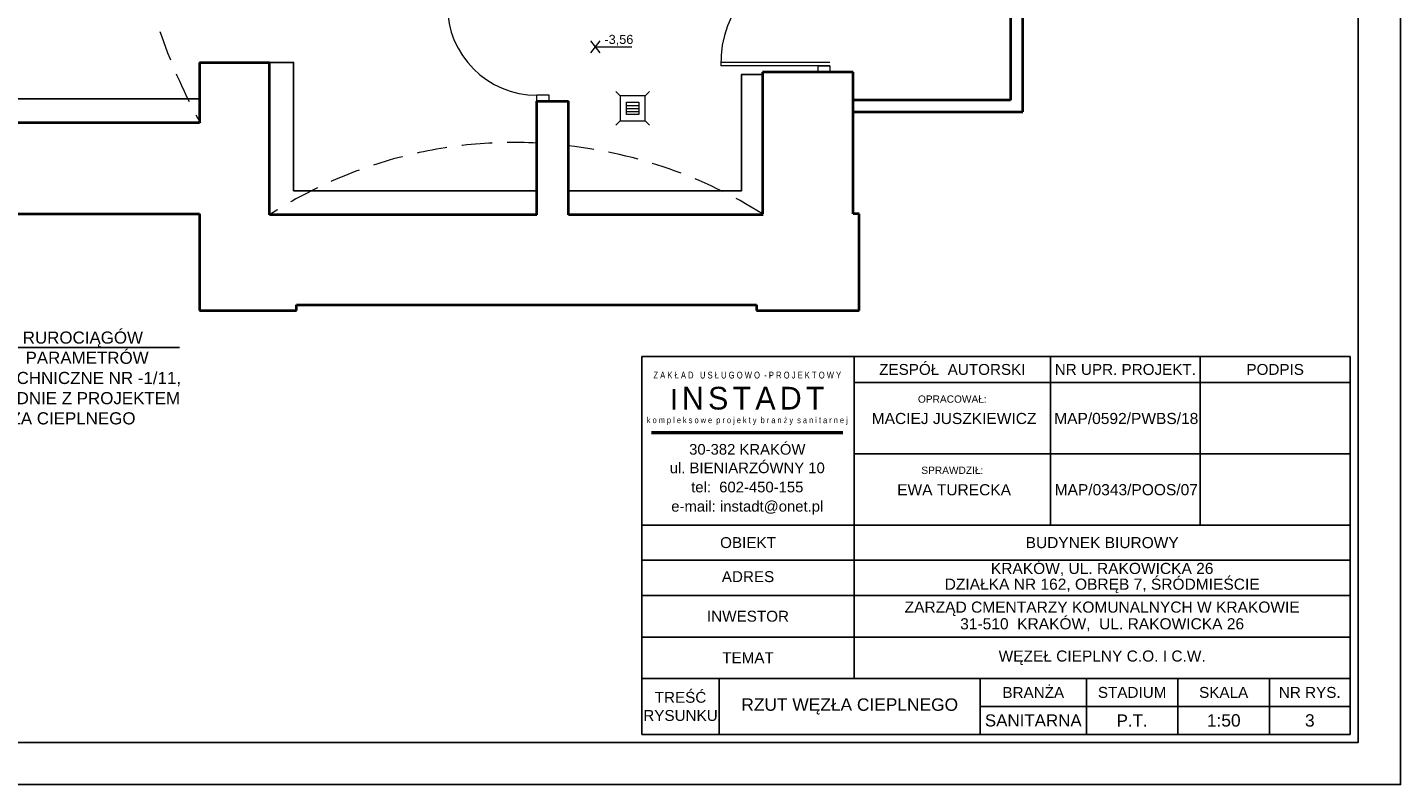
# Model space of a CAD drawing. Header units: millimetres. Extents: x -368 to 1732, y 4913 to 6398.
# Tile 2 of 24: x 598 to 1732, y 4913 to 5538. Entities that reach past the tile are written whole.
import ezdxf
from ezdxf.enums import TextEntityAlignment as Align
from ezdxf.lldxf.tags import DXFTag

# ---------------------------------------------------------------- set-up
doc = ezdxf.new("R2010")
doc.units = ezdxf.units.MM
doc.linetypes.add('DASHED', pattern=[0.75, 0.5, -0.25])
for name, color, linetype in [('-- Budynek', 7, 'Continuous'), ('-- Profil_Opis', 11, 'Continuous'), ('-- RAMKA', 11, 'Continuous'), ('-- węzeł', 11, 'Continuous'), ('TABELKA_T$0$-- RAMKA', 11, 'Continuous')]:
    doc.layers.add(name, color=color, linetype=linetype)
for name, color, linetype, lineweight in [('-- istn. instalacja', 11, 'Continuous', 5), ('_NOŚNE', 73, 'Continuous', 40), ('A30_DRZWI', 3, 'Continuous', 15), ('Dodatki', 11, 'Continuous', 9), ('OPISY', 1, 'Continuous', 9), ('PRZERYWANA', 50, 'DASHED', 15)]:
    doc.layers.add(name, color=color, linetype=linetype, lineweight=lineweight)
doc.styles.add('INSTADT', font='arial.ttf', dxfattribs={"width": 0.9})
doc.styles.get("Standard").update_dxf_attribs({"font": 'arial.ttf'})
doc.styles.add('TABELKA_T$0$ARIAL', font='arial.ttf')
doc.styles.add('TABELKA_T$0$ARIAL_INSTADT', font='arial.ttf')
doc.styles.add('TABELKA_T$0$ARIAL_MAC', font='arial.ttf', dxfattribs={"width": 0.8})
doc.styles.add('TABELKA_T$0$INSTADT_SANIT', font='CEBERTR.TTF')
tags = doc.linetypes.add('DASH', pattern=[15, 10, -5]).pattern_tags.tags
tags[6:7] = [DXFTag(74, 4), DXFTag(75, 0), DXFTag(340, '0'), DXFTag(46, 0.0), DXFTag(50, 0.0), DXFTag(44, 0.0), DXFTag(45, 0.0)]
tags[4:5] = [DXFTag(74, 4), DXFTag(75, 0), DXFTag(340, '0'), DXFTag(46, 0.0), DXFTag(50, 0.0), DXFTag(44, 0.0), DXFTag(45, 0.0)]

# ---------------------------------------------------------------- blocks, each defined once
blk = doc.blocks.new('*U5')
at = {"layer": '-- RAMKA', "color": 50}
blk.add_lwpolyline([(0, 2970), (4200, 2970), (4200, 0), (0, 0)], close=True, dxfattribs=at)
at = {"layer": '-- RAMKA', "color": 11}
blk.add_lwpolyline([(300, 69.4), (4130, 69.4), (4130, 2900), (300, 2900)], close=True, dxfattribs=at)
blk = doc.blocks.new('TABELKA_T')
at = {"layer": 'TABELKA_T$0$-- RAMKA', "ltscale": 0.1}
for p, q in [((-1183.3, 13.3), (-1183.3, 637.7)), ((-1183.3, 637.7), (-13.3, 637.7)), ((-832.3, 105.9), (-832.3, 637.7)), ((-508.3, 359.2), (-508.3, 637.7)), ((-260.8, 637.7), (-260.8, 359.2)), ((-13.3, 637.7), (-13.3, 13.3)), ((-832.3, 594.5), (-13.3, 594.5)), ((-850.9, 512.9), (-1167.1, 512.9)), ((-850.9, 510.4), (-1167.1, 510.4)), ((-13.3, 476.8), (-832.3, 476.8)), ((-1183.3, 359.2), (-13.3, 359.2)), ((-1183.3, 301), (-13.3, 301)), ((-1183.3, 242.7), (-13.3, 242.7)), ((-1183.3, 174.3), (-13.3, 174.3)), ((-1183.3, 105.9), (-13.3, 105.9)), ((-1055.4, 13.3), (-1055.4, 105.9)), ((-624.3, 13.3), (-624.3, 105.9)), ((-448.9, 13.3), (-448.9, 105.9)), ((-297.7, 13.3), (-297.7, 105.9)), ((-146.5, 13.3), (-146.5, 105.9)), ((-624.3, 59.6), (-13.3, 59.6)), ((-1183.3, 13.3), (-13.3, 13.3))]:
    blk.add_line(p, q, dxfattribs=at)
at = {"layer": 'TABELKA_T$0$-- RAMKA', "ltscale": 0.1, "style": 'TABELKA_T$0$ARIAL_INSTADT'}
for s, p in [('30-382 KRAKÓW', (-1009, 475.5)), ('ul. BIENIARZÓWNY 10', (-1009, 444.9)), ('tel:  602-450-155', (-1009, 413.2)), ('e-mail: instadt@onet.pl', (-1009, 381.4))]:
    blk.add_text(s, height=17.55, dxfattribs=at).set_placement(p, align=Align.CENTER)
at = {"layer": 'TABELKA_T$0$-- RAMKA', "ltscale": 0.1, "attachment_point": 5}
for s, insert, char_height, style in [('{\\fArial|b0|i0|c238|p34;Z A K Ł A D   U S Ł U G O W O  - P R O J E K T O W Y\\P\\P\\P\\P\\H0.8889x;k o m p l e k s o w e  p r o j e k t y  b r a n ż y  s a n i t a r n e j}', (-1009, 568.5), 11.25, 'TABELKA_T$0$ARIAL_MAC'), ('{\\W1;ZESPÓŁ  AUTORSKI}', (-670.3, 616.1), 18, 'TABELKA_T$0$ARIAL'), ('{\\fArial|b0|i0|c238|p34;\\W1;NR UPR. PROJEKT.}', (-384.5, 616.1), 18, 'TABELKA_T$0$ARIAL'), ('{\\fArial|b0|i0|c238|p34;\\W1;PODPIS}', (-137, 616.1), 18, 'TABELKA_T$0$ARIAL'), ('I{\\H0.5556x; \\H2x;N\\H0.5x; \\H2x;S\\H0.5x; \\H2x;T\\H0.5x; \\H2x;A\\H0.5x; \\H2x;D\\H0.5x; \\H2x;T}', (-1009, 568.5), 33.75, 'TABELKA_T$0$INSTADT_SANIT'), ('{\\fArial|b0|i0|c238|p32;OPRACOWAŁ:}', (-670.3, 567.2), 12, 'TABELKA_T$0$ARIAL'), ('{\\fArial|b0|i0|c238|p32;MACIEJ JUSZKIEWICZ}', (-667.4, 535.1), 18.36, 'TABELKA_T$0$ARIAL'), ('MAP/0592/PWBS/18', (-383, 535.1), 18.36, 'TABELKA_T$0$ARIAL_INSTADT'), ('{\\fArial|b0|i0|c238|p32;SPRAWDZIŁ:}', (-670.3, 449.6), 12, 'TABELKA_T$0$ARIAL'), ('{\\fArial|b0|i0|c238|p32;EWA TURECKA}', (-667.4, 417.4), 18.36, 'TABELKA_T$0$ARIAL'), ('MAP/0343/POOS/07', (-383, 417.5), 18.36, 'TABELKA_T$0$ARIAL_INSTADT'), ('{\\W1;OBIEKT}', (-1007.8, 330.1), 18, 'TABELKA_T$0$ARIAL'), ('{\\fArial|b0|i0|c238|p34;\\W1;ADRES}', (-1007.8, 273.9), 18, 'TABELKA_T$0$ARIAL'), ('{\\fArial|b0|i0|c238|p34;\\W1;INWESTOR}', (-1007.8, 208.5), 18, 'TABELKA_T$0$ARIAL'), ('{\\fArial|b0|i0|c238|p34;\\W1;TEMAT}', (-1007.8, 140.1), 18, 'TABELKA_T$0$ARIAL'), ('{\\fArial|b0|i0|c238|p34;\\W1;BRANŻA}', (-536.6, 82.7), 18, 'TABELKA_T$0$ARIAL'), ('{\\fArial|b0|i0|c238|p34;\\W1;STADIUM}', (-373.3, 82.7), 18, 'TABELKA_T$0$ARIAL'), ('{\\fArial|b0|i0|c238|p34;\\W1;SKALA}', (-222.1, 82.7), 18, 'TABELKA_T$0$ARIAL'), ('{\\fArial|b0|i0|c238|p34;\\W1;NR RYS.}', (-79.9, 82.7), 18, 'TABELKA_T$0$ARIAL'), ('{\\fArial|b0|i0|c238|p34;\\W1;TREŚĆ\\PRYSUNKU}', (-1119.3, 59.6), 18, 'TABELKA_T$0$ARIAL'), ('{\\W1;SANITARNA}', (-536.6, 36.4), 20, 'TABELKA_T$0$ARIAL'), ('P.T.', (-373.3, 36.4), 20, 'TABELKA_T$0$ARIAL')]:
    blk.add_mtext(s, dxfattribs=dict(at, insert=insert, char_height=char_height, style=style))
at = {"layer": 'TABELKA_T$0$-- RAMKA', "ltscale": 0.1, "attachment_point": 5, "style": 'TABELKA_T$0$ARIAL_INSTADT'}
for s, insert, char_height, line_spacing_factor in [('{\\H0.864x;BUDYNEK BIUROWY}', (-422.8, 330.1), 21.171, 0.95), ('KRAKÓW, UL. RAKOWICKA 26\\PDZIAŁKA NR 162, OBRĘB 7, ŚRÓDMIEŚCIE', (-422.8, 271.8), 18.36, 0.85), ('ZARZĄD CMENTARZY KOMUNALNYCH W KRAKOWIE\\P31-510  KRAKÓW,  UL. RAKOWICKA 26', (-422.8, 208.2), 18.36, 0.9), ('{\\H0.864x;WĘZEŁ CIEPLNY C.O. I C.W.}', (-422.8, 140.1), 21.171, 0.95)]:
    blk.add_mtext(s, dxfattribs=dict(at, insert=insert, char_height=char_height, line_spacing_factor=line_spacing_factor))
blk = doc.blocks.new('-- WPUST_Ż_100')
at = {"color": 50}
for p, q in [((-13.9, 13.9), (-10.3, 10.3)), ((10.3, 10.3), (13.9, 13.9)), ((-10.3, 10.3), (-10.3, -10.3)), ((10.3, 10.3), (-10.3, 10.3)), ((-2.5, 5), (-2.5, -5)), ((0, 5), (0, -5)), ((2.5, 5), (2.5, -5)), ((10.3, -10.3), (10.3, 10.3)), ((-13.9, -13.9), (-10.3, -10.3)), ((-10.3, -10.3), (10.3, -10.3)), ((10.3, -10.3), (13.9, -13.9))]:
    blk.add_line(p, q, dxfattribs=at)
at = {"color": 11}
for p, q in [((-5, -5), (-5, 5)), ((-5, 5), (5, 5)), ((5, 5), (5, -5)), ((5, -5), (-5, -5))]:
    blk.add_line(p, q, dxfattribs=at)

msp = doc.modelspace()

# ---------------------------------------------------------------- linework, layer by layer
at = {"layer": '-- Budynek', "color": 50, "linetype": 'DASH'}
msp.add_line((283.9, 5479.1), (740.3, 5479.1), dxfattribs=at)
for points in [[(797.9, 5509.1), (817.9, 5509.1), (817.9, 5403.1), (1018.9, 5403.1)], [(1044.9, 5403.1), (1187.9, 5403.1), (1187.9, 5499.1), (1205.1, 5499.1)]]:
    msp.add_lwpolyline(points, dxfattribs=at)
at = {"layer": '_NOŚNE'}
for p, q in [((1410, 5728.4), (1410, 5477.9)), ((1420.2, 5468.2), (1420.2, 5738.2)), ((740.3, 5509.1), (740.3, 5459.1)), ((740.3, 5509.1), (797.9, 5509.1)), ((797.9, 5383.1), (797.9, 5509.1)), ((1280.1, 5501.1), (1205.1, 5501.1)), ((1205.1, 5501.1), (1205.1, 5384.1)), ((1280.1, 5384.1), (1280.1, 5501.1)), ((1410, 5477.9), (1280.1, 5477.9)), ((1018.9, 5383.1), (1018.9, 5477.1)), ((1018.9, 5477.1), (1044.9, 5477.1)), ((1044.9, 5383.1), (1044.9, 5477.1)), ((1280.1, 5468.2), (1420.2, 5468.2)), ((740.3, 5459.1), (260.9, 5459.1)), ((6.3, 5384.1), (740.3, 5384.1)), ((740.3, 5384.1), (740.3, 5304.1)), ((1018.9, 5383.1), (797.9, 5383.1)), ((1205.7, 5383.1), (1044.9, 5383.1)), ((1285.1, 5384.1), (1280.1, 5384.1)), ((1285.1, 5304.1), (1285.1, 5384.1)), ((820.3, 5304.1), (820.3, 5308.8)), ((820.3, 5308.8), (1200.1, 5308.8)), ((1200.1, 5308.8), (1200.1, 5304.1)), ((740.3, 5304.1), (820.3, 5304.1)), ((1200.1, 5304.1), (1285.1, 5304.1))]:
    msp.add_line(p, q, dxfattribs=at)
at = {"layer": 'A30_DRZWI'}
for p, q in [((1260.8, 5509.1), (1170.8, 5509.1)), ((1260.8, 5506.1), (1170.8, 5506.1)), ((1250.8, 5506.1), (1250.8, 5501.1)), ((1250.8, 5506.1), (1260.8, 5506.1)), ((1260.8, 5506.1), (1260.8, 5501.1)), ((1028.9, 5482.1), (1018.9, 5482.1)), ((1018.9, 5477.1), (1018.9, 5482.1)), ((1028.9, 5477.1), (1028.9, 5482.1))]:
    msp.add_line(p, q, dxfattribs=at)
for centre, radius, start, end in [((1258.6, 5508.7), 87.8, 95.0456, 181.6873), ((1018.9, 5556.1), 74.1, 180, 270)]:
    msp.add_arc(centre, radius, start, end, dxfattribs=at)
at = {"layer": 'Dodatki'}
for p, q in [((1063.5, 5516.9), (1071, 5526.9)), ((1071, 5516.9), (1063.5, 5526.9)), ((1067.2, 5521.9), (1097.3, 5521.9))]:
    msp.add_line(p, q, dxfattribs=at)
at = {"layer": 'PRZERYWANA', "ltscale": 50}
for centre, radius, start, end in [((1151.7, 5686.4), 469.5, 189.7257, 208.9567), ((999.9, 5071.9), 371, 86.995, 122.9877), ((1001.2, 5059), 383.7, 57.9041, 83.4669)]:
    msp.add_arc(centre, radius, start, end, dxfattribs=at)

# ---------------------------------------------------------------- block references
at = {"layer": '-- istn. instalacja', "linetype": 'Continuous', "lineweight": 0, "rotation": 90}
msp.add_blockref('-- WPUST_Ż_100', (1097.9, 5471.1), dxfattribs=at)
at = {"layer": '-- RAMKA', "xscale": 0.5, "yscale": 0.5, "zscale": 0.5}
msp.add_blockref('*U5', (-367.9, 4912.7), dxfattribs=at)
at = {"layer": '-- RAMKA', "xscale": 0.5, "yscale": 0.5}
msp.add_blockref('TABELKA_T', (1697.1, 4947.4), dxfattribs=at)

# ---------------------------------------------------------------- texts
at = {"layer": '-- RAMKA', "color": 7, "attachment_point": 5, "style": 'INSTADT'}
for s, insert, char_height in [('{\\W1;RZUT WĘZŁA CIEPLNEGO}', (1277.2, 4977.2), 10.252), ('{\\W1;1:50}', (1586.1, 4965.6), 10.25), ('{\\W1;3}', (1657.2, 4965.6), 10.25)]:
    msp.add_mtext(s, dxfattribs=dict(at, insert=insert, char_height=char_height))
at = {"layer": 'OPISY', "insert": (1074.6, 5531.8), "char_height": 7.5, "width": 177.587, "attachment_point": 1}
msp.add_mtext('-3,56', dxfattribs=at)

# ---------------------------------------------------------------- next in the draw order: texts
at = {"layer": '-- węzeł', "insert": (603.5, 5247), "char_height": 10, "attachment_point": 5, "bg_fill": 3, "box_fill_scale": 1, "bg_fill_color": 256, "bg_fill_transparency": 8520057}
msp.add_mtext('PRZEJŚCIE RUROCIĄGÓW\\P WYSOKICH  PARAMETRÓW\\PPRZEZ POM. TECHNICZNE NR -1/11,\\PWYKONAĆ ZGODNIE Z PROJEKTEM \\PPRZYŁĄCZA CIEPLNEGO', dxfattribs=at)

# ---------------------------------------------------------------- next in the draw order: linework, layer by layer
at = {"layer": '-- Profil_Opis'}
msp.add_lwpolyline([(723.6, 5273.6), (469.9, 5273.6), (291, 5369.1)], dxfattribs=at)

doc.saveas('drawing.dxf')
